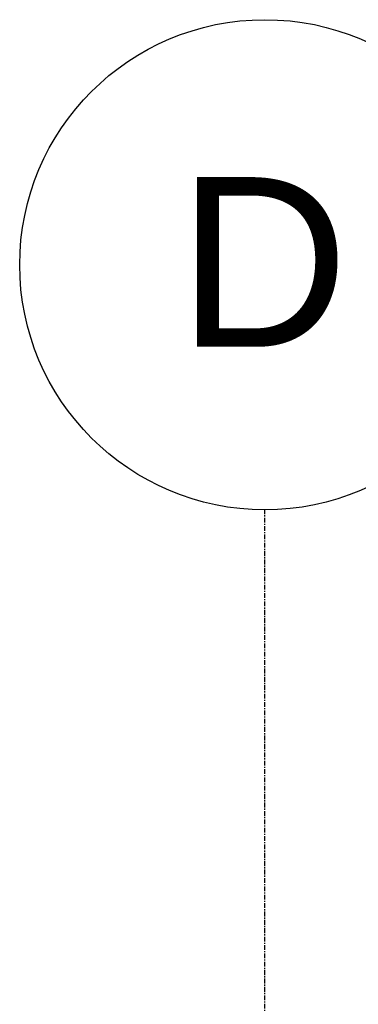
# Model space of a CAD drawing. Header units: millimetres. Extents: x 101535 to 192135, y -3968 to 17259.
# Tile 56 of 92: x 139131 to 140029, y 14146 to 16758. Entities that reach past the tile are written whole.
import ezdxf

# ---------------------------------------------------------------- set-up
doc = ezdxf.new("R2010")
doc.units = ezdxf.units.MM
doc.linetypes.add('Linia siatki', pattern=[22.225, 12.7, -3.175, 3.175, -3.175])
doc.layers.add('S-GRID', color=7, linetype='Continuous', lineweight=30)
doc.layers.add('S-GRID-IDEN', color=7, linetype='Continuous', lineweight=30)
doc.styles.add('Arial_4', font='arial.ttf', dxfattribs={"height": 450})

# ---------------------------------------------------------------- blocks, each defined once
blk = doc.blocks.new('Siatka - M_Grot siatki - Okrąg-2159571-Przekrój 5')
at = {"layer": 'S-GRID-IDEN'}
blk.add_circle((-16308.9, 16107.9), 650, dxfattribs=at)

msp = doc.modelspace()

# ---------------------------------------------------------------- linework, layer by layer
at = {"layer": 'S-GRID', "linetype": 'Linia siatki'}
msp.add_line((139781.2, 11534.9), (139781.2, 15457.9), dxfattribs=at)

# ---------------------------------------------------------------- block references
at = {"layer": 'S-GRID-IDEN'}
msp.add_blockref('Siatka - M_Grot siatki - Okrąg-2159571-Przekrój 5', (156090.1, 0), dxfattribs=at)

# ---------------------------------------------------------------- next in the draw order: texts
at = {"layer": 'S-GRID-IDEN', "insert": (139549.6, 16340.4), "char_height": 450, "width": 553.164, "attachment_point": 1, "style": 'Arial_4', "bg_fill": 3, "box_fill_scale": 1.25, "bg_fill_color": 256, "bg_fill_true_color": 13158600, "bg_fill_transparency": 0}
msp.add_mtext('\\fArial|b0|i0|c238|p34|;D', dxfattribs=at)

doc.saveas('drawing.dxf')
